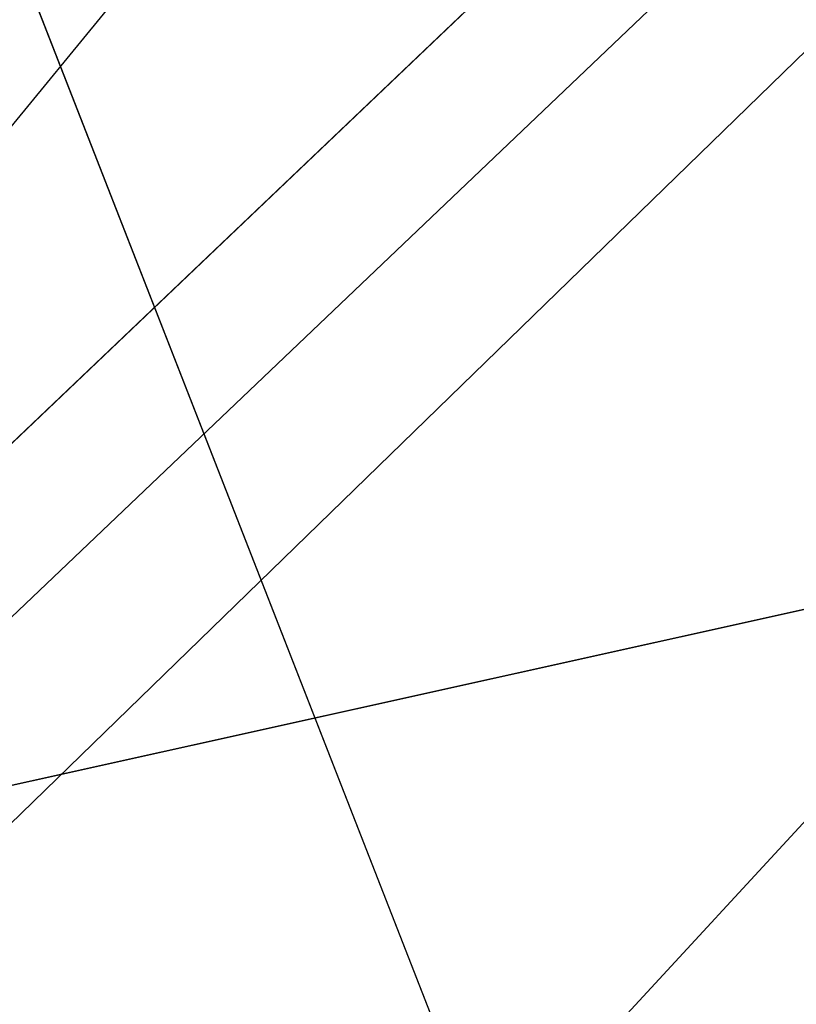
# Model space of a CAD drawing. Extents: x 0.3 to 31.7, y -15.7 to 15.7.
# Tile 55 of 80: x 5.04326 to 5.04963, y -10.89277 to -10.88469. Entities that reach past the tile are written whole.
import ezdxf

# ---------------------------------------------------------------- set-up
doc = ezdxf.new("R2010")
doc.units = 0
doc.header["$MEASUREMENT"] = 0
doc.layers.get('0').update_dxf_attribs({"linetype": 'CONTINUOUS'})

# ---------------------------------------------------------------- blocks, each defined once
blk = doc.blocks.new('LUXORA_ZWIS_DU_Y_STL')
at = {"color": 0}
for p, q in [((5.0202329, -10.9135894, 4.1472049), (5.0959526, -10.8211391, 4.1460109)), ((5.0202329, -10.9135894, 4.1472049), (5.0959526, -10.8211391, 4.1460109)), ((5.039346, -10.8918246, 0.6839869), (5.1132076, -10.8214779, 0.6839869)), ((5.039346, -10.8918246, 0.6839869), (5.1132076, -10.8214779, 0.6839869)), ((5.0336859, -10.8986406, 0.6980819), (5.1139201, -10.8222253, 0.6980819)), ((5.0336859, -10.8986406, 0.6980819), (5.1139201, -10.8222253, 0.6980819)), ((5.0202329, -10.9135894, 4.1472049), (5.1059092, -10.830322, 4.1500437)), ((5.0202329, -10.9135894, 4.1472049), (5.1059092, -10.830322, 4.1500437)), ((5.0254188, -10.9175939, 4.1500437), (5.1059092, -10.830322, 4.1500437)), ((5.0254188, -10.9175939, 4.1500437), (5.1059092, -10.830322, 4.1500437)), ((5.0433596, -10.8844811, 4.2044788), (5.0485464, -10.8977563, 4.198515)), ((5.0433596, -10.8844811, 4.2044788), (5.0485464, -10.8977563, 4.198515)), ((5.0499984, -10.8894612, 0.6710265), (5.039346, -10.8918246, 0.6839869)), ((5.0499984, -10.8894612, 0.6710265), (5.039346, -10.8918246, 0.6839869))]:
    blk.add_line(p, q, dxfattribs=at)
mesh = blk.add_polyface(dxfattribs=at)
corners = [(5.1132076, -10.8214779, 0.6839869), (5.0499984, -10.8894612, 0.6710265), (5.1170944, -10.8255594, 0.6710265), (5.039346, -10.8918246, 0.6839869)]
mesh.append_faces([[corners[k] for k in face] for face in [(0, 1, 2), (1, 0, 3)]], dxfattribs={"vtx0": -1, "color": 0})
mesh = blk.add_polyface(dxfattribs=at)
corners = [(5.099101, -10.8240431, 4.2044788), (5.0485464, -10.8977563, 4.198515), (5.0433596, -10.8844811, 4.2044788), (5.10852, -10.8327298, 4.198515)]
mesh.append_faces([[corners[k] for k in face] for face in [(0, 1, 2), (1, 0, 3)]], dxfattribs={"vtx0": -1, "color": 0})
mesh = blk.add_polyface(dxfattribs=at)
corners = [(5.10852, -10.8327298, 4.198515), (5.0488828, -10.9100378, 4.1872799), (5.0485464, -10.8977563, 4.198515), (5.1148224, -10.8385425, 4.1872799)]
mesh.append_faces([[corners[k] for k in face] for face in [(0, 1, 2), (1, 0, 3)]], dxfattribs={"vtx0": -1, "color": 0})
mesh = blk.add_polyface(dxfattribs=at)
corners = [(5.137209, -10.8466778, 0.7179133), (5.0463417, -10.9234163, 0.7184334), (5.1274728, -10.8364556, 0.7172396)]
mesh.append_faces([[corners[k] for k in face] for face in [(0, 1, 2)]], dxfattribs={"color": 0})
mesh = blk.add_polyface(dxfattribs=at)
corners = [(5.0488828, -10.9100378, 4.1872799), (5.1165651, -10.8401501, 4.1733473), (5.0442907, -10.918513, 4.1733473), (5.1148224, -10.8385425, 4.1872799)]
mesh.append_faces([[corners[k] for k in face] for face in [(0, 1, 2), (1, 0, 3)]], dxfattribs={"vtx0": -1, "color": 0})
mesh = blk.add_polyface(dxfattribs=at)
corners = [(5.137209, -10.8466778, 0.7179133), (5.0524548, -10.927398, 0.7179133), (5.0463417, -10.9234163, 0.7184334)]
mesh.append_faces([[corners[k] for k in face] for face in [(0, 1, 2)]], dxfattribs={"color": 0})

msp = doc.modelspace()

# ---------------------------------------------------------------- block references
at = {"color": 0}
msp.add_blockref('LUXORA_ZWIS_DU_Y_STL', (0, 0), dxfattribs=at)

doc.saveas('drawing.dxf')
